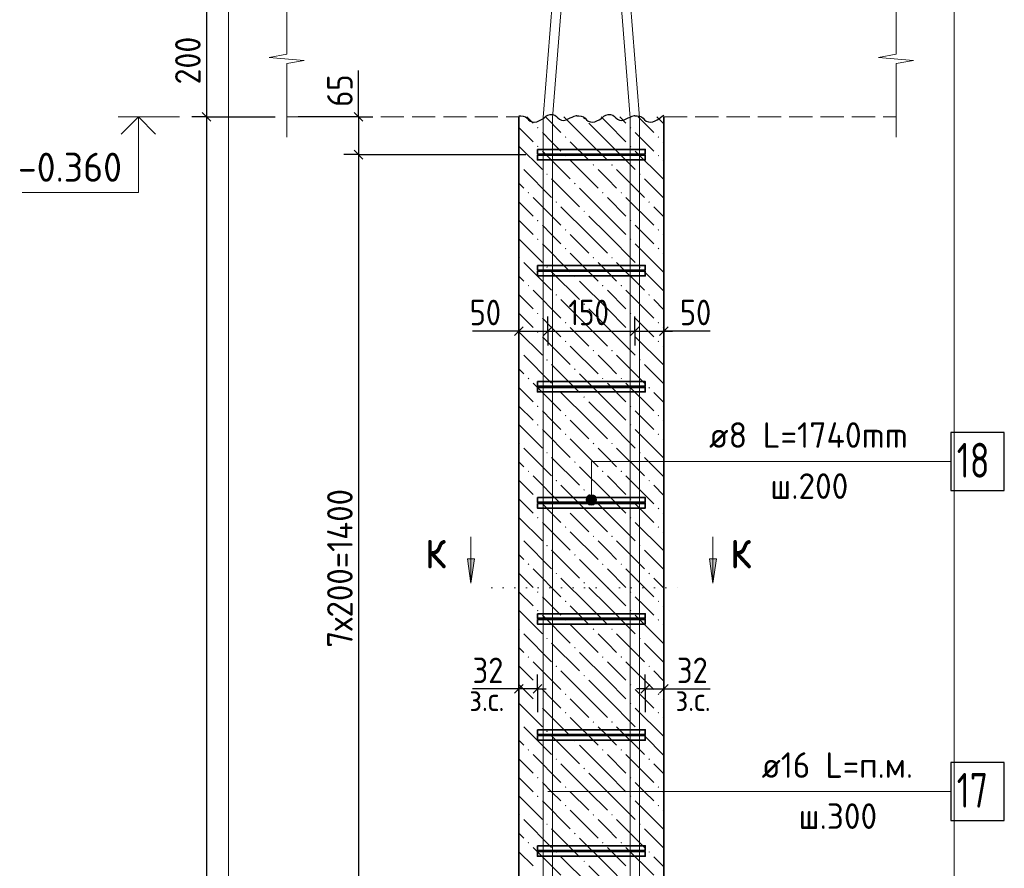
# Model space of a CAD drawing. Header units: millimetres. Extents: x 0 to 42000, y 0 to 29700.
# Tile 6 of 19: x 13517 to 22001, y 12256 to 19568. Entities that reach past the tile are written whole.
import ezdxf

# ---------------------------------------------------------------- set-up
doc = ezdxf.new("R2010")
doc.units = ezdxf.units.MM
doc.linetypes.add('______2', pattern=[270, 200, -70])
doc.linetypes.add('______9', pattern=[100, 0, -100])
for name, color, linetype, lineweight in [('S1 Продольная арматура', 7, 'Continuous', 35), ('Standard', 7, 'Continuous', 25), ('ЖБ Перекрытие верхний уровень', 7, '______2', 25), ('ЖБ Пилон', 7, 'Continuous', 35), ('Затяжка', 52, 'Continuous', 25), ('Позиционная метка линия выноска', 7, 'Continuous', 13), ('Примечания', 7, 'Continuous', 13), ('Узлы символ', 7, 'Continuous', 25)]:
    doc.layers.add(name, color=color, linetype=linetype, lineweight=lineweight)
doc.layers.add('Размерная выноска', color=7, linetype='Continuous')
doc.layers.add('Хомут', color=7, linetype='Continuous', lineweight=25, true_color=0x6e3c1e)
doc.styles.add('ISOCPEUR', font='txt')

msp = doc.modelspace()

# ---------------------------------------------------------------- hatches: boundary and pattern name
at = {"layer": 'ЖБ Пилон', "linetype": 'Continuous', "lineweight": 18, "transparency": 33554687}
for points in [[(18374.3, 18716.4), (18380.8, 18722.9), (18387.3, 18716.4), (18380.8, 18709.9)], [(17974.3, 18636.4), (17980.8, 18642.9), (17987.3, 18636.4), (17980.8, 18629.9)], [(18774.3, 18636.4), (18780.8, 18642.9), (18787.3, 18636.4), (18780.8, 18629.9)], [(18214.3, 18556.4), (18220.8, 18562.9), (18227.3, 18556.4), (18220.8, 18549.9)], [(19014.3, 18556.4), (19020.8, 18562.9), (19027.3, 18556.4), (19020.8, 18549.9)], [(17974.3, 18476.4), (17980.8, 18482.9), (17987.3, 18476.4), (17980.8, 18469.9)], [(18774.3, 18476.4), (18780.8, 18482.9), (18787.3, 18476.4), (18780.8, 18469.9)], [(18214.3, 18396.4), (18220.8, 18402.9), (18227.3, 18396.4), (18220.8, 18389.9)], [(19014.3, 18396.4), (19020.8, 18402.9), (19027.3, 18396.4), (19020.8, 18389.9)], [(17817.8, 18319.9), (17820.8, 18322.9), (17827.3, 18316.4), (17820.8, 18309.9), (17817.8, 18312.9)], [(18054.3, 18236.4), (18060.8, 18242.9), (18067.3, 18236.4), (18060.8, 18229.9)], [(18454.3, 18316.4), (18460.8, 18322.9), (18467.3, 18316.4), (18460.8, 18309.9)], [(18614.3, 18316.4), (18620.8, 18322.9), (18627.3, 18316.4), (18620.8, 18309.9)], [(18854.3, 18236.4), (18860.8, 18242.9), (18867.3, 18236.4), (18860.8, 18229.9)], [(18294.3, 18156.4), (18300.8, 18162.9), (18307.3, 18156.4), (18300.8, 18149.9)], [(17894.3, 18076.4), (17900.8, 18082.9), (17907.3, 18076.4), (17900.8, 18069.9)], [(18534.3, 18076.4), (18540.8, 18082.9), (18547.3, 18076.4), (18540.8, 18069.9)], [(18694.3, 18076.4), (18700.8, 18082.9), (18707.3, 18076.4), (18700.8, 18069.9)], [(18134.3, 17996.4), (18140.8, 18002.9), (18147.3, 17996.4), (18140.8, 17989.9)], [(18934.3, 17996.4), (18940.8, 18002.9), (18947.3, 17996.4), (18940.8, 17989.9)], [(18374.3, 17916.4), (18380.8, 17922.9), (18387.3, 17916.4), (18380.8, 17909.9)], [(17974.3, 17836.4), (17980.8, 17842.9), (17987.3, 17836.4), (17980.8, 17829.9)], [(18774.3, 17836.4), (18780.8, 17842.9), (18787.3, 17836.4), (18780.8, 17829.9)], [(18214.3, 17756.4), (18220.8, 17762.9), (18227.3, 17756.4), (18220.8, 17749.9)], [(19014.3, 17756.4), (19020.8, 17762.9), (19027.3, 17756.4), (19020.8, 17749.9)], [(17974.3, 17676.4), (17980.8, 17682.9), (17987.3, 17676.4), (17980.8, 17669.9)], [(18774.3, 17676.4), (18780.8, 17682.9), (18787.3, 17676.4), (18780.8, 17669.9)], [(18214.3, 17596.4), (18220.8, 17602.9), (18227.3, 17596.4), (18220.8, 17589.9)], [(19014.3, 17596.4), (19020.8, 17602.9), (19027.3, 17596.4), (19020.8, 17589.9)], [(17817.8, 17519.9), (17820.8, 17522.9), (17827.3, 17516.4), (17820.8, 17509.9), (17817.8, 17512.8)], [(18454.3, 17516.4), (18460.8, 17522.9), (18467.3, 17516.4), (18460.8, 17509.9)], [(18614.3, 17516.4), (18620.8, 17522.9), (18627.3, 17516.4), (18620.8, 17509.9)], [(18054.3, 17436.4), (18060.8, 17442.9), (18067.3, 17436.4), (18060.8, 17429.9)], [(18854.3, 17436.4), (18860.8, 17442.9), (18867.3, 17436.4), (18860.8, 17429.9)], [(18294.3, 17356.4), (18300.8, 17362.9), (18307.3, 17356.4), (18300.8, 17349.9)], [(17894.3, 17276.4), (17900.8, 17282.9), (17907.3, 17276.4), (17900.8, 17269.9)], [(18534.3, 17276.4), (18540.8, 17282.9), (18547.3, 17276.4), (18540.8, 17269.9)], [(18694.3, 17276.4), (18700.8, 17282.9), (18707.3, 17276.4), (18700.8, 17269.9)], [(18134.3, 17196.4), (18140.8, 17202.9), (18147.3, 17196.4), (18140.8, 17189.9)], [(18934.3, 17196.4), (18940.8, 17202.9), (18947.3, 17196.4), (18940.8, 17189.9)], [(18374.3, 17116.4), (18380.8, 17122.9), (18387.3, 17116.4), (18380.8, 17109.9)], [(17974.3, 17036.4), (17980.8, 17042.9), (17987.3, 17036.4), (17980.8, 17029.9)], [(18774.3, 17036.4), (18780.8, 17042.9), (18787.3, 17036.4), (18780.8, 17029.9)], [(17974.3, 16876.4), (17980.8, 16882.9), (17987.3, 16876.4), (17980.8, 16869.9)], [(18214.3, 16956.4), (18220.8, 16962.9), (18227.3, 16956.4), (18220.8, 16949.9)], [(18774.3, 16876.4), (18780.8, 16882.9), (18787.3, 16876.4), (18780.8, 16869.9)], [(19014.3, 16956.4), (19020.8, 16962.9), (19027.3, 16956.4), (19020.8, 16949.9)], [(18214.3, 16796.4), (18220.8, 16802.9), (18227.3, 16796.4), (18220.8, 16789.9)], [(19014.3, 16796.4), (19020.8, 16802.9), (19027.3, 16796.4), (19020.8, 16789.9)], [(17817.8, 16719.9), (17820.8, 16722.9), (17827.3, 16716.4), (17820.8, 16709.9), (17817.8, 16712.8)], [(18454.3, 16716.4), (18460.8, 16722.9), (18467.3, 16716.4), (18460.8, 16709.9)], [(18614.3, 16716.4), (18620.8, 16722.9), (18627.3, 16716.4), (18620.8, 16709.9)], [(18054.3, 16636.4), (18060.8, 16642.9), (18067.3, 16636.4), (18060.8, 16629.9)], [(18854.3, 16636.4), (18860.8, 16642.9), (18867.3, 16636.4), (18860.8, 16629.9)], [(18294.3, 16556.4), (18300.8, 16562.9), (18307.3, 16556.4), (18300.8, 16549.9)], [(17894.3, 16476.4), (17900.8, 16482.9), (17907.3, 16476.4), (17900.8, 16469.9)], [(18534.3, 16476.4), (18540.8, 16482.9), (18547.3, 16476.4), (18540.8, 16469.9)], [(18694.3, 16476.4), (18700.8, 16482.9), (18707.3, 16476.4), (18700.8, 16469.9)], [(18134.3, 16396.4), (18140.8, 16402.9), (18147.3, 16396.4), (18140.8, 16389.9)], [(18934.3, 16396.4), (18940.8, 16402.9), (18947.3, 16396.4), (18940.8, 16389.9)], [(18374.3, 16316.4), (18380.8, 16322.9), (18387.3, 16316.4), (18380.8, 16309.9)], [(17974.3, 16236.4), (17980.8, 16242.9), (17987.3, 16236.4), (17980.8, 16229.9)], [(18774.3, 16236.4), (18780.8, 16242.9), (18787.3, 16236.4), (18780.8, 16229.9)], [(18214.3, 16156.4), (18220.8, 16162.9), (18227.3, 16156.4), (18220.8, 16149.9)], [(19014.3, 16156.4), (19020.8, 16162.9), (19027.3, 16156.4), (19020.8, 16149.9)], [(17974.3, 16076.4), (17980.8, 16082.9), (17987.3, 16076.4), (17980.8, 16069.9)], [(18774.3, 16076.4), (18780.8, 16082.9), (18787.3, 16076.4), (18780.8, 16069.9)], [(18214.3, 15996.4), (18220.8, 16002.9), (18227.3, 15996.4), (18220.8, 15989.9)], [(19014.3, 15996.4), (19020.8, 16002.9), (19027.3, 15996.4), (19020.8, 15989.9)], [(17817.8, 15919.9), (17820.8, 15922.9), (17827.3, 15916.4), (17820.8, 15909.9), (17817.8, 15912.8)], [(18454.3, 15916.4), (18460.8, 15922.9), (18467.3, 15916.4), (18460.8, 15909.9)], [(18614.3, 15916.4), (18620.8, 15922.9), (18627.3, 15916.4), (18620.8, 15909.9)], [(18054.3, 15836.4), (18060.8, 15842.9), (18067.3, 15836.4), (18060.8, 15829.9)], [(18854.3, 15836.4), (18860.8, 15842.9), (18867.3, 15836.4), (18860.8, 15829.9)], [(18294.3, 15756.4), (18300.8, 15762.9), (18307.3, 15756.4), (18300.8, 15749.9)], [(17894.3, 15676.4), (17900.8, 15682.9), (17907.3, 15676.4), (17900.8, 15669.9)], [(18534.3, 15676.4), (18540.8, 15682.9), (18547.3, 15676.4), (18540.8, 15669.9)], [(18694.3, 15676.4), (18700.8, 15682.9), (18707.3, 15676.4), (18700.8, 15669.9)], [(18134.3, 15596.4), (18140.8, 15602.9), (18147.3, 15596.4), (18140.8, 15589.9)], [(18934.3, 15596.4), (18940.8, 15602.9), (18947.3, 15596.4), (18940.8, 15589.9)], [(17974.3, 15436.4), (17980.8, 15442.9), (17987.3, 15436.4), (17980.8, 15429.9)], [(18374.3, 15516.4), (18380.8, 15522.9), (18387.3, 15516.4), (18380.8, 15509.9)], [(18774.3, 15436.4), (18780.8, 15442.9), (18787.3, 15436.4), (18780.8, 15429.9)], [(18214.3, 15356.4), (18220.8, 15362.9), (18227.3, 15356.4), (18220.8, 15349.9)], [(19014.3, 15356.4), (19020.8, 15362.9), (19027.3, 15356.4), (19020.8, 15349.9)], [(17974.3, 15276.4), (17980.8, 15282.9), (17987.3, 15276.4), (17980.8, 15269.9)], [(18774.3, 15276.4), (18780.8, 15282.9), (18787.3, 15276.4), (18780.8, 15269.9)], [(18214.3, 15196.4), (18220.8, 15202.9), (18227.3, 15196.4), (18220.8, 15189.9)], [(19014.3, 15196.4), (19020.8, 15202.9), (19027.3, 15196.4), (19020.8, 15189.9)], [(17817.8, 15119.9), (17820.8, 15122.9), (17827.3, 15116.4), (17820.8, 15109.9), (17817.8, 15112.8)], [(18454.3, 15116.4), (18460.8, 15122.9), (18467.3, 15116.4), (18460.8, 15109.9)], [(18614.3, 15116.4), (18620.8, 15122.9), (18627.3, 15116.4), (18620.8, 15109.9)], [(18054.3, 15036.4), (18060.8, 15042.9), (18067.3, 15036.4), (18060.8, 15029.9)], [(18854.3, 15036.4), (18860.8, 15042.9), (18867.3, 15036.4), (18860.8, 15029.9)], [(18294.3, 14956.4), (18300.8, 14962.9), (18307.3, 14956.4), (18300.8, 14949.9)], [(17894.3, 14876.4), (17900.8, 14882.9), (17907.3, 14876.4), (17900.8, 14869.9)], [(18534.3, 14876.4), (18540.8, 14882.9), (18547.3, 14876.4), (18540.8, 14869.9)], [(18694.3, 14876.4), (18700.8, 14882.9), (18707.3, 14876.4), (18700.8, 14869.9)], [(18134.3, 14796.4), (18140.8, 14802.9), (18147.3, 14796.4), (18140.8, 14789.9)], [(18934.3, 14796.4), (18940.8, 14802.9), (18947.3, 14796.4), (18940.8, 14789.9)], [(18374.3, 14716.4), (18380.8, 14722.9), (18387.3, 14716.4), (18380.8, 14709.9)], [(17974.3, 14636.4), (17980.8, 14642.9), (17987.3, 14636.4), (17980.8, 14629.9)], [(18774.3, 14636.4), (18780.8, 14642.9), (18787.3, 14636.4), (18780.8, 14629.9)], [(18214.3, 14556.4), (18220.8, 14562.9), (18227.3, 14556.4), (18220.8, 14549.9)], [(19014.3, 14556.4), (19020.8, 14562.9), (19027.3, 14556.4), (19020.8, 14549.9)], [(17974.3, 14476.4), (17980.8, 14482.9), (17987.3, 14476.4), (17980.8, 14469.9)], [(18774.3, 14476.4), (18780.8, 14482.9), (18787.3, 14476.4), (18780.8, 14469.9)], [(18214.3, 14396.4), (18220.8, 14402.9), (18227.3, 14396.4), (18220.8, 14389.9)], [(19014.3, 14396.4), (19020.8, 14402.9), (19027.3, 14396.4), (19020.8, 14389.9)], [(17817.8, 14319.9), (17820.8, 14322.9), (17827.3, 14316.4), (17820.8, 14309.9), (17817.8, 14312.8)], [(18454.3, 14316.4), (18460.8, 14322.9), (18467.3, 14316.4), (18460.8, 14309.9)], [(18614.3, 14316.4), (18620.8, 14322.9), (18627.3, 14316.4), (18620.8, 14309.9)], [(18054.3, 14236.4), (18060.8, 14242.9), (18067.3, 14236.4), (18060.8, 14229.9)], [(18854.3, 14236.4), (18860.8, 14242.9), (18867.3, 14236.4), (18860.8, 14229.9)], [(17894.3, 14076.4), (17900.8, 14082.9), (17907.3, 14076.4), (17900.8, 14069.9)], [(18294.3, 14156.4), (18300.8, 14162.9), (18307.3, 14156.4), (18300.8, 14149.9)], [(18534.3, 14076.4), (18540.8, 14082.9), (18547.3, 14076.4), (18540.8, 14069.9)], [(18694.3, 14076.4), (18700.8, 14082.9), (18707.3, 14076.4), (18700.8, 14069.9)], [(18134.3, 13996.4), (18140.8, 14002.9), (18147.3, 13996.4), (18140.8, 13989.9)], [(18934.3, 13996.4), (18940.8, 14002.9), (18947.3, 13996.4), (18940.8, 13989.9)], [(18374.3, 13916.4), (18380.8, 13922.9), (18387.3, 13916.4), (18380.8, 13909.9)], [(17974.3, 13836.4), (17980.8, 13842.9), (17987.3, 13836.4), (17980.8, 13829.9)], [(18774.3, 13836.4), (18780.8, 13842.9), (18787.3, 13836.4), (18780.8, 13829.9)], [(18214.3, 13756.4), (18220.8, 13762.9), (18227.3, 13756.4), (18220.8, 13749.9)], [(19014.3, 13756.4), (19020.8, 13762.9), (19027.3, 13756.4), (19020.8, 13749.9)], [(17974.3, 13676.4), (17980.8, 13682.9), (17987.3, 13676.4), (17980.8, 13669.9)], [(18774.3, 13676.4), (18780.8, 13682.9), (18787.3, 13676.4), (18780.8, 13669.9)], [(18214.3, 13596.4), (18220.8, 13602.9), (18227.3, 13596.4), (18220.8, 13589.9)], [(19014.3, 13596.4), (19020.8, 13602.9), (19027.3, 13596.4), (19020.8, 13589.9)], [(17817.8, 13519.9), (17820.8, 13522.9), (17827.3, 13516.4), (17820.8, 13509.9), (17817.8, 13512.8)], [(18454.3, 13516.4), (18460.8, 13522.9), (18467.3, 13516.4), (18460.8, 13509.9)], [(18614.3, 13516.4), (18620.8, 13522.9), (18627.3, 13516.4), (18620.8, 13509.9)], [(18054.3, 13436.4), (18060.8, 13442.9), (18067.3, 13436.4), (18060.8, 13429.9)], [(18854.3, 13436.4), (18860.8, 13442.9), (18867.3, 13436.4), (18860.8, 13429.9)], [(18294.3, 13356.4), (18300.8, 13362.9), (18307.3, 13356.4), (18300.8, 13349.9)], [(17894.3, 13276.4), (17900.8, 13282.9), (17907.3, 13276.4), (17900.8, 13269.9)], [(18534.3, 13276.4), (18540.8, 13282.9), (18547.3, 13276.4), (18540.8, 13269.9)], [(18694.3, 13276.4), (18700.8, 13282.9), (18707.3, 13276.4), (18700.8, 13269.9)], [(18134.3, 13196.4), (18140.8, 13202.9), (18147.3, 13196.4), (18140.8, 13189.9)], [(18934.3, 13196.4), (18940.8, 13202.9), (18947.3, 13196.4), (18940.8, 13189.9)], [(18374.3, 13116.4), (18380.8, 13122.9), (18387.3, 13116.4), (18380.8, 13109.9)], [(17974.3, 13036.4), (17980.8, 13042.9), (17987.3, 13036.4), (17980.8, 13029.9)], [(18774.3, 13036.4), (18780.8, 13042.9), (18787.3, 13036.4), (18780.8, 13029.9)], [(18214.3, 12956.4), (18220.8, 12962.9), (18227.3, 12956.4), (18220.8, 12949.9)], [(19014.3, 12956.4), (19020.8, 12962.9), (19027.3, 12956.4), (19020.8, 12949.9)], [(17974.3, 12876.4), (17980.8, 12882.9), (17987.3, 12876.4), (17980.8, 12869.9)], [(18774.3, 12876.4), (18780.8, 12882.9), (18787.3, 12876.4), (18780.8, 12869.9)], [(18214.3, 12796.4), (18220.8, 12802.9), (18227.3, 12796.4), (18220.8, 12789.9)], [(19014.3, 12796.4), (19020.8, 12802.9), (19027.3, 12796.4), (19020.8, 12789.9)], [(17817.8, 12719.9), (17820.8, 12722.9), (17827.3, 12716.4), (17820.8, 12709.9), (17817.8, 12712.8)], [(18054.3, 12636.4), (18060.8, 12642.9), (18067.3, 12636.4), (18060.8, 12629.9)], [(18454.3, 12716.4), (18460.8, 12722.9), (18467.3, 12716.4), (18460.8, 12709.9)], [(18614.3, 12716.4), (18620.8, 12722.9), (18627.3, 12716.4), (18620.8, 12709.9)], [(18854.3, 12636.4), (18860.8, 12642.9), (18867.3, 12636.4), (18860.8, 12629.9)], [(18294.3, 12556.4), (18300.8, 12562.9), (18307.3, 12556.4), (18300.8, 12549.9)], [(17894.3, 12476.4), (17900.8, 12482.9), (17907.3, 12476.4), (17900.8, 12469.9)], [(18534.3, 12476.4), (18540.8, 12482.9), (18547.3, 12476.4), (18540.8, 12469.9)], [(18694.3, 12476.4), (18700.8, 12482.9), (18707.3, 12476.4), (18700.8, 12469.9)], [(18134.3, 12396.4), (18140.8, 12402.9), (18147.3, 12396.4), (18140.8, 12389.9)], [(18934.3, 12396.4), (18940.8, 12402.9), (18947.3, 12396.4), (18940.8, 12389.9)], [(18374.3, 12316.4), (18380.8, 12322.9), (18387.3, 12316.4), (18380.8, 12309.9)]]:
    msp.add_hatch(color=7, dxfattribs=at).paths.add_polyline_path(points, flags=16)
at = {"layer": 'Позиционная метка линия выноска', "linetype": 'Continuous', "lineweight": 13, "transparency": 33554687}
for points in [[(18481.5, 15452.6), (18404.1, 15452.6), (18397.8, 15430.1)], [(18481.5, 15452.6), (18397.8, 15430.1), (18487.8, 15430.1)], [(18465.3, 15468.8), (18420.3, 15468.8), (18404.1, 15452.6)], [(18465.3, 15468.8), (18404.1, 15452.6), (18481.5, 15452.6)], [(18420.3, 15468.8), (18465.3, 15468.8), (18442.8, 15475.1)], [(18487.8, 15430.1), (18397.8, 15430.1), (18404.1, 15407.6)], [(18487.8, 15430.1), (18404.1, 15407.6), (18481.5, 15407.6)], [(18481.5, 15407.6), (18404.1, 15407.6), (18420.3, 15391.4)], [(18481.5, 15407.6), (18420.3, 15391.4), (18465.3, 15391.4)], [(18465.3, 15391.4), (18420.3, 15391.4), (18442.8, 15385.1)]]:
    msp.add_hatch(color=7, dxfattribs=at).paths.add_polyline_path(points)
at = {"layer": 'Узлы символ', "linetype": 'Continuous', "lineweight": 13, "transparency": 33554687}
for points in [[(17435.6, 14922.3), (17405.6, 14712.3), (17375.6, 14922.3)], [(19519.9, 14922.3), (19489.9, 14712.3), (19459.9, 14922.3)]]:
    msp.add_hatch(color=7, dxfattribs=at).paths.add_polyline_path(points, flags=16)

# ---------------------------------------------------------------- linework, layer by layer
at = {"layer": 'S1 Продольная арматура', "color": 7, "linetype": 'Continuous', "lineweight": 18, "transparency": 33554687}
for points in [[(18027.8, 5030.1), (18027.8, 18725.7), (18107.8, 19738.3), (18107.8, 26380.1), (18187.8, 26380.1), (18187.8, 19735.1), (18107.8, 18722.6), (18107.8, 5030.1), (18027.8, 5030.1)], [(18027.8, 5030.1), (18027.8, 18725.7), (18107.8, 19738.3), (18107.8, 26380.1), (18187.8, 26380.1), (18187.8, 19735.1), (18107.8, 18722.6), (18107.8, 5030.1), (18027.8, 5030.1)], [(18027.8, 5030.1), (18027.8, 18725.7), (18107.8, 19738.3), (18107.8, 26380.1), (18187.8, 26380.1), (18187.8, 19735.1), (18107.8, 18722.6), (18107.8, 5030.1), (18027.8, 5030.1)], [(18027.8, 5030.1), (18027.8, 18725.7), (18107.8, 19738.3), (18107.8, 26380.1), (18187.8, 26380.1), (18187.8, 19735.1), (18107.8, 18722.6), (18107.8, 5030.1), (18027.8, 5030.1)], [(18027.8, 5030.1), (18027.8, 18725.7), (18107.8, 19738.3), (18107.8, 26380.1), (18187.8, 26380.1), (18187.8, 19735.1), (18107.8, 18722.6), (18107.8, 5030.1), (18027.8, 5030.1)], [(18027.8, 5030.1), (18027.8, 18725.7), (18107.8, 19738.3), (18107.8, 26380.1), (18187.8, 26380.1), (18187.8, 19735.1), (18107.8, 18722.6), (18107.8, 5030.1), (18027.8, 5030.1)], [(18777.8, 5030.1), (18777.8, 18722.6), (18697.8, 19735.1), (18697.8, 26380.1), (18777.8, 26380.1), (18777.8, 19738.3), (18857.8, 18725.7), (18857.8, 5030.1), (18777.8, 5030.1)], [(18777.8, 5030.1), (18777.8, 18722.6), (18697.8, 19735.1), (18697.8, 26380.1), (18777.8, 26380.1), (18777.8, 19738.3), (18857.8, 18725.7), (18857.8, 5030.1), (18777.8, 5030.1)], [(18777.8, 5030.1), (18777.8, 18722.6), (18697.8, 19735.1), (18697.8, 26380.1), (18777.8, 26380.1), (18777.8, 19738.3), (18857.8, 18725.7), (18857.8, 5030.1), (18777.8, 5030.1)], [(18777.8, 5030.1), (18777.8, 18722.6), (18697.8, 19735.1), (18697.8, 26380.1), (18777.8, 26380.1), (18777.8, 19738.3), (18857.8, 18725.7), (18857.8, 5030.1), (18777.8, 5030.1)], [(18777.8, 5030.1), (18777.8, 18722.6), (18697.8, 19735.1), (18697.8, 26380.1), (18777.8, 26380.1), (18777.8, 19738.3), (18857.8, 18725.7), (18857.8, 5030.1), (18777.8, 5030.1)], [(18777.8, 5030.1), (18777.8, 18722.6), (18697.8, 19735.1), (18697.8, 26380.1), (18777.8, 26380.1), (18777.8, 19738.3), (18857.8, 18725.7), (18857.8, 5030.1), (18777.8, 5030.1)]]:
    msp.add_lwpolyline(points, dxfattribs=at)
at = {"layer": 'S1 Продольная арматура', "color": 7, "linetype": 'Continuous', "lineweight": 25, "transparency": 33554687}
msp.add_lwpolyline([(21540.9, 12668.3), (22000.9, 12668.3), (22000.9, 13168.3), (21540.9, 13168.3), (21540.9, 12668.3)], dxfattribs=at)
at = {"layer": 'Standard', "color": 7, "linetype": 'Continuous', "lineweight": -3, "transparency": 33554687}
for p, q in [((15126.5, 19730.1), (15126.5, 18730.1)), ((16436.1, 18730.1), (16436.1, 18805.1)), ((15126.5, 18730.1), (15001.4, 18730.1)), ((15126.5, 18730.1), (15251.5, 18730.1)), ((15126.5, 18730.1), (15717.8, 18730.1)), ((15126.5, 18730.1), (15126.5, 5030.1)), ((16436.1, 18730.1), (16311.1, 18730.1)), ((16436.1, 18730.1), (16561.1, 18730.1)), ((16436.1, 18730.1), (16436.1, 18405.1)), ((16436.1, 18405.1), (16311.1, 18405.1)), ((16436.1, 18405.1), (16561.1, 18405.1)), ((16436.1, 18405.1), (17877.8, 18405.1)), ((16436.1, 18405.1), (16436.1, 11405.1)), ((17817.8, 16885.1), (17817.8, 17010.1)), ((18067.8, 16885.1), (18067.8, 17010.1)), ((18817.8, 16885.1), (18817.8, 17010.1)), ((19067.8, 16885.1), (19067.8, 17010.1)), ((17817.8, 16885.1), (17742.8, 16885.1)), ((17817.8, 16885.1), (17817.8, 16760.1)), ((17817.8, 16885.1), (17817.8, 16885.1)), ((17817.8, 16885.1), (18067.8, 16885.1)), ((18067.8, 16885.1), (18067.8, 16760.1)), ((18067.8, 16885.1), (18067.8, 16885.1)), ((18067.8, 16885.1), (18817.8, 16885.1)), ((18817.8, 16885.1), (18817.8, 16760.1)), ((18817.8, 16885.1), (18817.8, 16884.6)), ((18817.8, 16885.1), (19067.8, 16885.1)), ((19067.8, 16885.1), (19067.8, 16760.1)), ((19067.8, 16885.1), (19067.8, 16885.1)), ((19067.8, 16885.1), (19142.8, 16885.1)), ((17817.8, 13801.7), (17817.8, 13926.7)), ((17977.8, 13801.7), (17977.8, 13926.7)), ((18907.8, 13801.7), (18907.8, 13926.7)), ((19067.8, 13801.7), (19067.8, 13926.7)), ((17817.8, 13801.7), (17742.8, 13801.7)), ((17817.8, 13801.7), (17817.8, 13676.7)), ((17817.8, 13801.7), (17817.8, 13801.7)), ((17977.8, 13801.7), (17817.8, 13801.7)), ((17977.8, 13801.7), (17977.8, 13676.7)), ((17977.8, 13801.7), (17977.8, 13600.1)), ((17977.8, 13801.7), (18052.8, 13801.7)), ((18907.8, 13801.7), (18832.8, 13801.7)), ((18907.8, 13801.7), (18907.8, 13676.7)), ((18907.8, 13801.7), (18907.8, 13600.1)), ((18907.8, 13801.7), (19067.8, 13801.7)), ((19067.8, 13801.7), (19067.8, 13676.7)), ((19067.8, 13801.7), (19067.8, 13801.7)), ((19067.8, 13801.7), (19142.8, 13801.7))]:
    msp.add_line(p, q, dxfattribs=at)
at = {"layer": 'Standard', "color": 7, "linetype": 'Continuous', "lineweight": 25, "transparency": 33554687}
for p, q in [((15089, 18767.6), (15164, 18692.6)), ((16398.6, 18767.6), (16473.6, 18692.6)), ((16398.6, 18442.6), (16473.6, 18367.6)), ((17780.3, 16847.6), (17855.3, 16922.6)), ((18030.3, 16847.6), (18105.3, 16922.6)), ((18780.3, 16847.6), (18855.3, 16922.6)), ((19030.3, 16847.6), (19105.3, 16922.6)), ((17855.3, 13839.2), (17780.3, 13764.2)), ((18015.3, 13839.2), (17940.3, 13764.2)), ((18870.3, 13764.2), (18945.3, 13839.2)), ((19030.3, 13764.2), (19105.3, 13839.2))]:
    msp.add_line(p, q, dxfattribs=at)
at = {"layer": 'Standard', "color": 7, "linetype": 'Continuous', "lineweight": 13, "transparency": 33554687}
msp.add_line((14895.7, 18730.1), (14365.7, 18730.1), dxfattribs=at)
at = {"layer": 'Standard', "color": 254, "linetype": 'Continuous', "lineweight": 13, "true_color": 0xc4c4ff, "transparency": 33554687}
msp.add_lwpolyline([(15317.8, 1530.1), (21567.8, 1530.1), (21567.8, 27230.1), (15317.8, 27230.1), (15317.8, 1530.1)], dxfattribs=at)
at = {"layer": 'Standard', "color": 7, "linetype": 'Continuous', "lineweight": 13, "transparency": 33554687}
msp.add_lwpolyline([(14540, 18730.1), (14540, 18080.1), (13540, 18080.1)], dxfattribs=at)
at = {"layer": 'Standard', "color": 7, "linetype": 'Continuous', "lineweight": 35, "transparency": 33554687}
msp.add_lwpolyline([(14688.5, 18581.6), (14540, 18730.1), (14391.5, 18581.6)], dxfattribs=at)
at = {"layer": 'Standard', "color": 7, "linetype": 'Continuous', "lineweight": -3, "transparency": 33554687}
msp.add_lwpolyline([(16436.1, 18730.1), (16419.1, 18730.1), (16419.1, 18730.1), (16419.1, 18730.1), (16419.1, 18730.1), (16419.1, 18730.1), (16419.1, 18730.1), (15917.8, 18730.1)], dxfattribs=at)
at = {"layer": 'ЖБ Перекрытие верхний уровень', "color": 7, "linetype": '______2', "lineweight": 18, "transparency": 33554687}
for p, q in [((15817.8, 18730.1), (17817.8, 18730.1)), ((19067.8, 18730.1), (21067.8, 18730.1))]:
    msp.add_line(p, q, dxfattribs=at)
at = {"layer": 'ЖБ Пилон', "color": 7, "linetype": 'Continuous', "lineweight": 35, "transparency": 33554687}
for p, q in [((17817.8, 18730.1), (17817.8, 5030.1)), ((19067.8, 5030.1), (19067.8, 18730.1))]:
    msp.add_line(p, q, dxfattribs=at)
at = {"layer": 'ЖБ Пилон', "color": 9, "linetype": 'Continuous', "lineweight": 18, "true_color": 0xc7c7c7, "transparency": 33554687}
for p, q in [((17887.1, 18730.1), (17940.8, 18676.4)), ((18047.1, 18730.1), (18180.8, 18596.4)), ((18420.8, 18516.4), (18207.1, 18730.1)), ((18420.8, 18676.4), (18580.8, 18516.4)), ((18580.8, 18676.4), (18527.1, 18730.1)), ((18580.8, 18676.4), (18740.8, 18516.4)), ((18687.1, 18730.1), (18740.8, 18676.4)), ((18847.1, 18730.1), (18980.8, 18596.4)), ((19067.8, 18669.3), (19007.1, 18730.1)), ((17817.8, 18639.3), (17940.8, 18516.4)), ((18100.8, 18516.4), (18020.8, 18596.4)), ((18900.8, 18516.4), (18820.8, 18596.4)), ((18180.8, 18436.4), (18100.8, 18516.4)), ((18260.8, 18516.4), (18420.8, 18356.4)), ((18420.8, 18516.4), (18580.8, 18356.4)), ((18580.8, 18516.4), (18820.8, 18276.4)), ((18980.8, 18436.4), (18900.8, 18516.4)), ((19060.8, 18516.4), (19067.8, 18509.3)), ((17817.8, 18479.4), (18020.8, 18276.4)), ((18020.8, 18436.4), (18260.8, 18196.4)), ((18820.8, 18436.4), (19060.8, 18196.4)), ((18260.8, 18356.4), (18500.8, 18116.4)), ((19060.8, 18356.4), (19067.8, 18349.3)), ((17860.8, 18276.4), (18100.8, 18036.4)), ((18580.8, 18196.4), (18500.8, 18276.4)), ((18660.8, 18276.4), (18900.8, 18036.4)), ((17860.8, 18116.4), (17817.8, 18159.4)), ((18100.8, 18196.4), (18340.8, 17956.4)), ((18660.8, 18116.4), (18580.8, 18196.4)), ((18900.8, 18196.4), (19067.8, 18029.3)), ((18580.8, 17876.4), (18340.8, 18116.4)), ((17817.8, 17999.3), (17940.8, 17876.4)), ((17940.8, 18036.4), (18180.8, 17796.4)), ((18580.8, 18036.4), (18740.8, 17876.4)), ((18740.8, 18036.4), (18980.8, 17796.4)), ((18420.8, 17716.4), (18180.8, 17956.4)), ((19067.8, 17869.3), (18980.8, 17956.4)), ((17817.8, 17839.3), (17940.8, 17716.4)), ((18420.8, 17876.4), (18580.8, 17716.4)), ((18580.8, 17876.4), (18740.8, 17716.4)), ((18100.8, 17716.4), (18020.8, 17796.4)), ((18900.8, 17716.4), (18820.8, 17796.4)), ((17817.8, 17679.4), (18020.8, 17476.4)), ((18180.8, 17636.4), (18100.8, 17716.4)), ((18260.8, 17716.4), (18420.8, 17556.4)), ((18420.8, 17716.4), (18580.8, 17556.4)), ((18580.8, 17716.4), (18820.8, 17476.4)), ((18980.8, 17636.4), (18900.8, 17716.4)), ((19060.8, 17716.4), (19067.8, 17709.3)), ((18020.8, 17636.4), (18260.8, 17396.4)), ((18820.8, 17636.4), (19060.8, 17396.4)), ((17860.8, 17476.4), (18100.8, 17236.4)), ((18260.8, 17556.4), (18500.8, 17316.4)), ((18580.8, 17396.4), (18500.8, 17476.4)), ((18660.8, 17476.4), (18900.8, 17236.4)), ((19060.8, 17556.4), (19067.8, 17549.3)), ((18100.8, 17396.4), (18340.8, 17156.4)), ((18660.8, 17316.4), (18580.8, 17396.4)), ((18900.8, 17396.4), (19067.8, 17229.3)), ((17860.8, 17316.4), (17817.8, 17359.4)), ((18580.8, 17076.4), (18340.8, 17316.4)), ((17940.8, 17236.4), (18180.8, 16996.4)), ((18580.8, 17236.4), (18740.8, 17076.4)), ((18740.8, 17236.4), (18980.8, 16996.4)), ((17817.8, 17199.3), (17940.8, 17076.4)), ((18420.8, 16916.4), (18180.8, 17156.4)), ((19067.8, 17069.3), (18980.8, 17156.4)), ((18420.8, 17076.4), (18580.8, 16916.4)), ((18580.8, 17076.4), (18740.8, 16916.4)), ((17817.8, 17039.3), (17940.8, 16916.4)), ((18100.8, 16916.4), (18020.8, 16996.4)), ((18900.8, 16916.4), (18820.8, 16996.4)), ((18180.8, 16836.4), (18100.8, 16916.4)), ((18260.8, 16916.4), (18420.8, 16756.4)), ((18420.8, 16916.4), (18580.8, 16756.4)), ((18580.8, 16916.4), (18820.8, 16676.4)), ((18980.8, 16836.4), (18900.8, 16916.4)), ((19060.8, 16916.4), (19067.8, 16909.3)), ((17817.8, 16879.4), (18020.8, 16676.4)), ((18020.8, 16836.4), (18260.8, 16596.4)), ((18820.8, 16836.4), (19060.8, 16596.4)), ((18260.8, 16756.4), (18500.8, 16516.4)), ((19060.8, 16756.4), (19067.8, 16749.3)), ((17860.8, 16676.4), (18100.8, 16436.4)), ((18580.8, 16596.4), (18500.8, 16676.4)), ((18660.8, 16676.4), (18900.8, 16436.4)), ((17860.8, 16516.4), (17817.8, 16559.4)), ((18100.8, 16596.4), (18340.8, 16356.4)), ((18660.8, 16516.4), (18580.8, 16596.4)), ((18900.8, 16596.4), (19067.8, 16429.3)), ((18580.8, 16276.4), (18340.8, 16516.4)), ((17817.8, 16399.3), (17940.8, 16276.4)), ((17940.8, 16436.4), (18180.8, 16196.4)), ((18580.8, 16436.4), (18740.8, 16276.4)), ((18740.8, 16436.4), (18980.8, 16196.4)), ((18420.8, 16116.4), (18180.8, 16356.4)), ((19067.8, 16269.3), (18980.8, 16356.4)), ((17817.8, 16239.3), (17940.8, 16116.4)), ((18420.8, 16276.4), (18580.8, 16116.4)), ((18580.8, 16276.4), (18740.8, 16116.4)), ((18100.8, 16116.4), (18020.8, 16196.4)), ((18900.8, 16116.4), (18820.8, 16196.4)), ((17817.8, 16079.3), (18020.8, 15876.4)), ((18020.8, 16036.4), (18260.8, 15796.4)), ((18180.8, 16036.4), (18100.8, 16116.4)), ((18260.8, 16116.4), (18420.8, 15956.4)), ((18420.8, 16116.4), (18580.8, 15956.4)), ((18580.8, 16116.4), (18820.8, 15876.4)), ((18820.8, 16036.4), (19060.8, 15796.4)), ((18980.8, 16036.4), (18900.8, 16116.4)), ((19060.8, 16116.4), (19067.8, 16109.3)), ((18260.8, 15956.4), (18500.8, 15716.4)), ((19060.8, 15956.4), (19067.8, 15949.3)), ((17860.8, 15876.4), (18100.8, 15636.4)), ((18580.8, 15796.4), (18500.8, 15876.4)), ((18660.8, 15876.4), (18900.8, 15636.4)), ((18100.8, 15796.4), (18340.8, 15556.4)), ((18660.8, 15716.4), (18580.8, 15796.4)), ((18900.8, 15796.4), (19067.8, 15629.3)), ((17860.8, 15716.4), (17817.8, 15759.4)), ((18580.8, 15476.4), (18340.8, 15716.4)), ((17940.8, 15636.4), (18180.8, 15396.4)), ((18580.8, 15636.4), (18740.8, 15476.4)), ((18740.8, 15636.4), (18980.8, 15396.4)), ((17817.8, 15599.3), (17940.8, 15476.4)), ((18420.8, 15316.4), (18180.8, 15556.4)), ((19067.8, 15469.3), (18980.8, 15556.4)), ((18420.8, 15476.4), (18580.8, 15316.4)), ((18580.8, 15476.4), (18740.8, 15316.4)), ((17817.8, 15439.3), (17940.8, 15316.4)), ((18100.8, 15316.4), (18020.8, 15396.4)), ((18900.8, 15316.4), (18820.8, 15396.4)), ((17817.8, 15279.3), (18020.8, 15076.4)), ((18180.8, 15236.4), (18100.8, 15316.4)), ((18260.8, 15316.4), (18420.8, 15156.4)), ((18420.8, 15316.4), (18580.8, 15156.4)), ((18580.8, 15316.4), (18820.8, 15076.4)), ((18980.8, 15236.4), (18900.8, 15316.4)), ((19060.8, 15316.4), (19067.8, 15309.3)), ((18020.8, 15236.4), (18260.8, 14996.4)), ((18820.8, 15236.4), (19060.8, 14996.4)), ((18260.8, 15156.4), (18500.8, 14916.4)), ((19060.8, 15156.4), (19067.8, 15149.3)), ((17860.8, 15076.4), (18100.8, 14836.4)), ((18580.8, 14996.4), (18500.8, 15076.4)), ((18660.8, 15076.4), (18900.8, 14836.4)), ((17860.8, 14916.4), (17817.8, 14959.4)), ((18100.8, 14996.4), (18340.8, 14756.4)), ((18660.8, 14916.4), (18580.8, 14996.4)), ((18900.8, 14996.4), (19067.8, 14829.3)), ((18580.8, 14676.4), (18340.8, 14916.4)), ((17817.8, 14799.3), (17940.8, 14676.4)), ((17940.8, 14836.4), (18180.8, 14596.4)), ((18580.8, 14836.4), (18740.8, 14676.4)), ((18740.8, 14836.4), (18980.8, 14596.4)), ((18420.8, 14516.4), (18180.8, 14756.4)), ((19067.8, 14669.3), (18980.8, 14756.4)), ((17817.8, 14639.3), (17940.8, 14516.4)), ((18100.8, 14516.4), (18020.8, 14596.4)), ((18420.8, 14676.4), (18580.8, 14516.4)), ((18580.8, 14676.4), (18740.8, 14516.4)), ((18900.8, 14516.4), (18820.8, 14596.4)), ((18180.8, 14436.4), (18100.8, 14516.4)), ((18260.8, 14516.4), (18420.8, 14356.4)), ((18420.8, 14516.4), (18580.8, 14356.4)), ((18580.8, 14516.4), (18820.8, 14276.4)), ((18980.8, 14436.4), (18900.8, 14516.4)), ((19060.8, 14516.4), (19067.8, 14509.3)), ((17817.8, 14479.3), (18020.8, 14276.4)), ((18020.8, 14436.4), (18260.8, 14196.4)), ((18820.8, 14436.4), (19060.8, 14196.4)), ((18260.8, 14356.4), (18500.8, 14116.4)), ((19060.8, 14356.4), (19067.8, 14349.3)), ((17860.8, 14276.4), (18100.8, 14036.4)), ((18580.8, 14196.4), (18500.8, 14276.4)), ((18660.8, 14276.4), (18900.8, 14036.4)), ((18100.8, 14196.4), (18340.8, 13956.4)), ((18660.8, 14116.4), (18580.8, 14196.4)), ((18900.8, 14196.4), (19067.8, 14029.3)), ((17860.8, 14116.4), (17817.8, 14159.4)), ((18580.8, 13876.4), (18340.8, 14116.4)), ((17817.8, 13999.3), (17940.8, 13876.4)), ((17940.8, 14036.4), (18180.8, 13796.4)), ((18580.8, 14036.4), (18740.8, 13876.4)), ((18740.8, 14036.4), (18980.8, 13796.4)), ((18420.8, 13716.4), (18180.8, 13956.4)), ((19067.8, 13869.3), (18980.8, 13956.4)), ((17817.8, 13839.3), (17940.8, 13716.4)), ((18420.8, 13876.4), (18580.8, 13716.4)), ((18580.8, 13876.4), (18740.8, 13716.4)), ((18100.8, 13716.4), (18020.8, 13796.4)), ((18900.8, 13716.4), (18820.8, 13796.4)), ((17817.8, 13679.3), (18020.8, 13476.4)), ((18180.8, 13636.4), (18100.8, 13716.4)), ((18260.8, 13716.4), (18420.8, 13556.4)), ((18420.8, 13716.4), (18580.8, 13556.4)), ((18580.8, 13716.4), (18820.8, 13476.4)), ((18980.8, 13636.4), (18900.8, 13716.4)), ((19060.8, 13716.4), (19067.8, 13709.3)), ((18020.8, 13636.4), (18260.8, 13396.4)), ((18820.8, 13636.4), (19060.8, 13396.4)), ((18260.8, 13556.4), (18500.8, 13316.4)), ((19060.8, 13556.4), (19067.8, 13549.3)), ((17860.8, 13476.4), (18100.8, 13236.4)), ((18580.8, 13396.4), (18500.8, 13476.4)), ((18660.8, 13476.4), (18900.8, 13236.4)), ((17860.8, 13316.4), (17817.8, 13359.4)), ((18100.8, 13396.4), (18340.8, 13156.4)), ((18660.8, 13316.4), (18580.8, 13396.4)), ((18900.8, 13396.4), (19067.8, 13229.3)), ((17940.8, 13236.4), (18180.8, 12996.4)), ((18580.8, 13076.4), (18340.8, 13316.4)), ((18580.8, 13236.4), (18740.8, 13076.4)), ((18740.8, 13236.4), (18980.8, 12996.4)), ((17817.8, 13199.3), (17940.8, 13076.4)), ((18420.8, 12916.4), (18180.8, 13156.4)), ((19067.8, 13069.3), (18980.8, 13156.4)), ((18420.8, 13076.4), (18580.8, 12916.4)), ((18580.8, 13076.4), (18740.8, 12916.4)), ((17817.8, 13039.3), (17940.8, 12916.4)), ((18100.8, 12916.4), (18020.8, 12996.4)), ((18900.8, 12916.4), (18820.8, 12996.4)), ((18180.8, 12836.4), (18100.8, 12916.4)), ((18260.8, 12916.4), (18420.8, 12756.4)), ((18420.8, 12916.4), (18580.8, 12756.4)), ((18580.8, 12916.4), (18820.8, 12676.4)), ((18980.8, 12836.4), (18900.8, 12916.4)), ((19060.8, 12916.4), (19067.8, 12909.3)), ((17817.8, 12879.3), (18020.8, 12676.4)), ((18020.8, 12836.4), (18260.8, 12596.4)), ((18820.8, 12836.4), (19060.8, 12596.4)), ((18260.8, 12756.4), (18500.8, 12516.4)), ((19060.8, 12756.4), (19067.8, 12749.3)), ((17860.8, 12676.4), (18100.8, 12436.4)), ((18580.8, 12596.4), (18500.8, 12676.4)), ((18660.8, 12676.4), (18900.8, 12436.4)), ((17860.8, 12516.4), (17817.8, 12559.4)), ((18100.8, 12596.4), (18340.8, 12356.4)), ((18660.8, 12516.4), (18580.8, 12596.4)), ((18900.8, 12596.4), (19067.8, 12429.3)), ((18580.8, 12276.4), (18340.8, 12516.4)), ((17817.8, 12399.3), (17940.8, 12276.4)), ((17940.8, 12436.4), (18180.8, 12196.4)), ((18580.8, 12436.4), (18740.8, 12276.4)), ((18740.8, 12436.4), (18980.8, 12196.4)), ((18420.8, 12116.4), (18180.8, 12356.4)), ((19067.8, 12269.3), (18980.8, 12356.4)), ((18420.8, 12276.4), (18580.8, 12116.4)), ((18580.8, 12276.4), (18740.8, 12116.4))]:
    msp.add_line(p, q, dxfattribs=at)
at = {"layer": 'Затяжка', "color": 7, "linetype": 'Continuous', "lineweight": 35, "transparency": 33554687}
for points in [[(17977.8, 18400.1), (18907.8, 18400.1), (18907.8, 18360.1), (17977.8, 18360.1), (17977.8, 18400.1)], [(17977.8, 18400.1), (18907.8, 18400.1), (18907.8, 18360.1), (17977.8, 18360.1), (17977.8, 18400.1)], [(17977.8, 17400.1), (18907.8, 17400.1), (18907.8, 17360.1), (17977.8, 17360.1), (17977.8, 17400.1)], [(17977.8, 17400.1), (18907.8, 17400.1), (18907.8, 17360.1), (17977.8, 17360.1), (17977.8, 17400.1)], [(17977.8, 16400.1), (18907.8, 16400.1), (18907.8, 16360.1), (17977.8, 16360.1), (17977.8, 16400.1)], [(17977.8, 16400.1), (18907.8, 16400.1), (18907.8, 16360.1), (17977.8, 16360.1), (17977.8, 16400.1)], [(17977.8, 15400.1), (18907.8, 15400.1), (18907.8, 15360.1), (17977.8, 15360.1), (17977.8, 15400.1)], [(17977.8, 15400.1), (18907.8, 15400.1), (18907.8, 15360.1), (17977.8, 15360.1), (17977.8, 15400.1)], [(17977.8, 14400.1), (18907.8, 14400.1), (18907.8, 14360.1), (17977.8, 14360.1), (17977.8, 14400.1)], [(17977.8, 14400.1), (18907.8, 14400.1), (18907.8, 14360.1), (17977.8, 14360.1), (17977.8, 14400.1)], [(17977.8, 13400.1), (18907.8, 13400.1), (18907.8, 13360.1), (17977.8, 13360.1), (17977.8, 13400.1)], [(17977.8, 13400.1), (18907.8, 13400.1), (18907.8, 13360.1), (17977.8, 13360.1), (17977.8, 13400.1)], [(17977.8, 12400.1), (18907.8, 12400.1), (18907.8, 12360.1), (17977.8, 12360.1), (17977.8, 12400.1)], [(17977.8, 12400.1), (18907.8, 12400.1), (18907.8, 12360.1), (17977.8, 12360.1), (17977.8, 12400.1)]]:
    msp.add_lwpolyline(points, dxfattribs=at)
at = {"layer": 'Позиционная метка линия выноска', "color": 7, "linetype": 'Continuous', "lineweight": 13, "transparency": 33554687}
for p, q in [((18442.8, 15475.1), (18442.8, 15475.1)), ((18397.8, 15430.1), (18397.8, 15430.1)), ((18442.8, 15385.1), (18442.8, 15385.1)), ((18487.8, 15430.1), (18487.8, 15430.1)), ((18067.8, 12918.3), (21543.7, 12918.3))]:
    msp.add_line(p, q, dxfattribs=at)
msp.add_lwpolyline([(21540.9, 15761.9), (18442.8, 15761.9), (18442.8, 15430.1)], dxfattribs=at)
msp.add_circle((18442.8, 15430.1), 45, dxfattribs=at)
at = {"layer": 'Примечания', "color": 7, "linetype": 'Continuous', "lineweight": 13, "transparency": 33554687}
for p, q in [((15817.8, 19905.1), (15817.8, 19270.6)), ((21067.8, 19905.1), (21067.8, 19270.6)), ((15817.8, 19270.6), (15667.8, 19243.6)), ((21067.8, 19270.6), (20917.8, 19243.6)), ((15667.8, 19243.6), (15967.8, 19216.6)), ((15967.8, 19216.6), (15817.8, 19189.6)), ((15817.8, 19189.6), (15817.8, 18555.1)), ((20917.8, 19243.6), (21217.8, 19216.6)), ((21217.8, 19216.6), (21067.8, 19189.6)), ((21067.8, 19189.6), (21067.8, 18555.1)), ((15817.8, 18555.1), (15817.8, 18555.1)), ((21067.8, 18555.1), (21067.8, 18555.1))]:
    msp.add_line(p, q, dxfattribs=at)
at = {"layer": 'Примечания', "color": 7, "linetype": 'Continuous', "lineweight": 25, "transparency": 33554687}
for points in [[(17817.8, 18738.9), (17836.3, 18739.1), (17856.3, 18736.2), (17874.3, 18729.6), (17888.8, 18718.7), (17901.3, 18705.8), (17915.8, 18694.8), (17934.3, 18688.2), (17953.8, 18684.4), (17973.3, 18688.7), (17991.3, 18695.8), (18008.8, 18703.8), (18023.8, 18714.5), (18037.8, 18726), (18051.8, 18737.4), (18068.8, 18746.4), (18087.8, 18751.2), (18107.8, 18750.5), (18127.3, 18745.2), (18141.8, 18734.6), (18154.8, 18722.1), (18168.8, 18710.7), (18185.8, 18702.1), (18205.8, 18700.2), (18225.3, 18705), (18242.8, 18712.6), (18259.8, 18721.1), (18277.3, 18729.4), (18294.3, 18737.4), (18313.8, 18741.3), (18317.8, 18741.6)], [(18317.8, 18738.9), (18336.3, 18739.1), (18356.3, 18736.2), (18374.3, 18729.6), (18388.8, 18718.7), (18401.3, 18705.8), (18415.8, 18694.8), (18434.3, 18688.2), (18453.8, 18684.4), (18473.3, 18688.7), (18491.3, 18695.8), (18508.8, 18703.8), (18523.8, 18714.5), (18537.8, 18726), (18551.8, 18737.4), (18568.8, 18746.4), (18587.8, 18751.2), (18607.8, 18750.5), (18627.3, 18745.2), (18641.8, 18734.6), (18654.8, 18722.1), (18668.8, 18710.7), (18685.8, 18702.1), (18705.8, 18700.2), (18725.3, 18705), (18742.8, 18712.6), (18759.8, 18721.1), (18777.3, 18729.4), (18794.3, 18737.4), (18813.8, 18741.3), (18817.8, 18741.6)], [(18817.8, 18738.9), (18836.3, 18739.1), (18856.3, 18736.2), (18874.3, 18729.6), (18888.8, 18718.7), (18901.3, 18705.8), (18915.8, 18694.8), (18934.3, 18688.2), (18953.8, 18684.4), (18973.3, 18688.7), (18991.3, 18695.8), (19008.8, 18703.8), (19023.8, 18714.5), (19037.8, 18726), (19051.8, 18737.4), (19067.8, 18745.9)]]:
    msp.add_lwpolyline(points, dxfattribs=at)
at = {"layer": 'Размерная выноска', "color": 7, "linetype": 'Continuous', "lineweight": -3, "transparency": 33554687}
for p, q in [((16436.1, 18730.1), (16436.1, 19130.1)), ((17817.8, 16885.1), (17417.8, 16885.1)), ((19467.8, 16885.6), (19067.8, 16885.6)), ((17817.8, 13801.7), (17417.8, 13801.7)), ((19067.8, 13801.7), (19467.8, 13801.7))]:
    msp.add_line(p, q, dxfattribs=at)
at = {"layer": 'Узлы символ', "color": 7, "linetype": 'Continuous', "lineweight": 13, "transparency": 33554687}
for p, q in [((17405.6, 14712.3), (17405.6, 15112.3)), ((19489.9, 14712.3), (19489.9, 15112.3)), ((17405.6, 14922.3), (17405.6, 14937.3)), ((19489.9, 14922.3), (19489.9, 14937.3)), ((17405.6, 14712.3), (17375.6, 14922.3)), ((17375.6, 14922.3), (17435.6, 14922.3)), ((17435.6, 14922.3), (17405.6, 14712.3)), ((19489.9, 14712.3), (19459.9, 14922.3)), ((19459.9, 14922.3), (19519.9, 14922.3)), ((19519.9, 14922.3), (19489.9, 14712.3)), ((17405.6, 14712.3), (17405.6, 14712.3)), ((17405.6, 14712.3), (17405.6, 14712.3)), ((17405.6, 14712.3), (17405.6, 14712.3)), ((19489.9, 14712.3), (19489.9, 14712.3)), ((19489.9, 14712.3), (19489.9, 14712.3)), ((19489.9, 14712.3), (19489.9, 14712.3))]:
    msp.add_line(p, q, dxfattribs=at)
at = {"layer": 'Узлы символ', "color": 7, "linetype": '______9', "lineweight": 13, "transparency": 33554687}
msp.add_line((17584.1, 14673.7), (19284.1, 14673.7), dxfattribs=at)
at = {"layer": 'Хомут', "color": 7, "linetype": 'Continuous', "lineweight": 35, "transparency": 33554687}
for points in [[(17977.8, 18450.1), (18907.8, 18450.1), (18907.8, 18410.1), (17977.8, 18410.1), (17977.8, 18450.1)], [(17977.8, 18450.1), (18907.8, 18450.1), (18907.8, 18410.1), (17977.8, 18410.1), (17977.8, 18450.1)], [(17977.8, 17450.1), (18907.8, 17450.1), (18907.8, 17410.1), (17977.8, 17410.1), (17977.8, 17450.1)], [(17977.8, 17450.1), (18907.8, 17450.1), (18907.8, 17410.1), (17977.8, 17410.1), (17977.8, 17450.1)], [(17977.8, 16450.1), (18907.8, 16450.1), (18907.8, 16410.1), (17977.8, 16410.1), (17977.8, 16450.1)], [(17977.8, 16450.1), (18907.8, 16450.1), (18907.8, 16410.1), (17977.8, 16410.1), (17977.8, 16450.1)], [(17977.8, 15450.1), (18907.8, 15450.1), (18907.8, 15410.1), (17977.8, 15410.1), (17977.8, 15450.1)], [(17977.8, 15450.1), (18907.8, 15450.1), (18907.8, 15410.1), (17977.8, 15410.1), (17977.8, 15450.1)], [(17977.8, 14450.1), (18907.8, 14450.1), (18907.8, 14410.1), (17977.8, 14410.1), (17977.8, 14450.1)], [(17977.8, 14450.1), (18907.8, 14450.1), (18907.8, 14410.1), (17977.8, 14410.1), (17977.8, 14450.1)], [(17977.8, 13450.1), (18907.8, 13450.1), (18907.8, 13410.1), (17977.8, 13410.1), (17977.8, 13450.1)], [(17977.8, 13450.1), (18907.8, 13450.1), (18907.8, 13410.1), (17977.8, 13410.1), (17977.8, 13450.1)], [(17977.8, 12450.1), (18907.8, 12450.1), (18907.8, 12410.1), (17977.8, 12410.1), (17977.8, 12450.1)], [(17977.8, 12450.1), (18907.8, 12450.1), (18907.8, 12410.1), (17977.8, 12410.1), (17977.8, 12450.1)]]:
    msp.add_lwpolyline(points, dxfattribs=at)
at = {"layer": 'Хомут', "color": 7, "linetype": 'Continuous', "lineweight": 25, "transparency": 33554687}
msp.add_lwpolyline([(21540.9, 15511.9), (22000.9, 15511.9), (22000.9, 16011.9), (21540.9, 16011.9), (21540.9, 15511.9)], dxfattribs=at)

# ---------------------------------------------------------------- texts
at = {"layer": 'S1 Продольная арматура', "color": 7, "linetype": 'Continuous', "lineweight": 13, "transparency": 33554687, "attachment_point": 7, "style": 'ISOCPEUR'}
for s, insert, char_height, width in [('\\W0.94;ø16 L=п.м. ', (19909.9, 13035.6), 220, 1599.141), ('\\W0.75;17', (21590.9, 12778.3), 300, 472.281), ('\\W0.95;ш.300 ', (20228.9, 12595.6), 220, 962.129)]:
    msp.add_mtext(s, dxfattribs=dict(at, insert=insert, char_height=char_height, width=width))
at = {"layer": 'Standard', "color": 7, "linetype": 'Continuous', "lineweight": 25, "transparency": 33554687, "char_height": 220, "attachment_point": 7, "rotation": 90, "style": 'ISOCPEUR'}
for s, insert, width in [('\\W0.91;200', (15076.4, 19010.1), 561.996), ('\\W0.87;65', (16386.1, 18817.6), 403.924), ('\\W0.94;7х200=1400', (16386.1, 14157.1), 1620.837)]:
    msp.add_mtext(s, dxfattribs=dict(at, insert=insert, width=width))
at = {"layer": 'Standard', "color": 7, "linetype": 'Continuous', "lineweight": 25, "transparency": 33554687, "attachment_point": 7, "style": 'ISOCPEUR'}
for s, insert, char_height, width in [('\\W0.95;-0.360', (13502.5, 18171.8), 250, 1067.864), ('\\W0.87;50', (17394.3, 16935.1), 220, 403.94), ('\\W0.83;150', (18244.8, 16935.1), 220, 508.571), ('\\W0.87;50', (19205.3, 16935.1), 220, 403.924), ('\\W0.87;32', (17419.3, 13851.7), 220, 403.932), ('\\W0.87;32', (19180.3, 13851.7), 220, 403.932)]:
    msp.add_mtext(s, dxfattribs=dict(at, insert=insert, char_height=char_height, width=width))
at = {"layer": 'Standard', "color": 7, "linetype": 'Continuous', "lineweight": 18, "transparency": 33554687, "char_height": 200, "width": 459.949, "attachment_point": 7, "style": 'ISOCPEUR'}
for insert in [(17391.9, 13610.7), (19169.1, 13610.7)]:
    msp.add_mtext('\\W0.90;з.с.', dxfattribs=dict(at, insert=insert))
at = {"layer": 'Узлы символ', "color": 7, "linetype": 'Continuous', "lineweight": 35, "transparency": 33554687, "char_height": 350, "attachment_point": 7, "style": 'ISOCPEUR'}
for insert, width in [((17010.6, 14840.6), 380.819), ((19639.9, 14840.6), 380.809)]:
    msp.add_mtext('\\W0.78;к', dxfattribs=dict(at, insert=insert, width=width))
at = {"layer": 'Хомут', "color": 7, "linetype": 'Continuous', "lineweight": 13, "transparency": 33554687, "attachment_point": 7, "style": 'ISOCPEUR'}
for s, insert, char_height, width in [('\\W0.96;ø8 L=1740mm ', (19456.9, 15879.2), 220, 2018.381), ('\\W0.75;18', (21590.9, 15621.9), 300, 472.281), ('\\W0.95;ш.200 ', (19984.9, 15439.2), 220, 962.129)]:
    msp.add_mtext(s, dxfattribs=dict(at, insert=insert, char_height=char_height, width=width))

doc.saveas('drawing.dxf')
